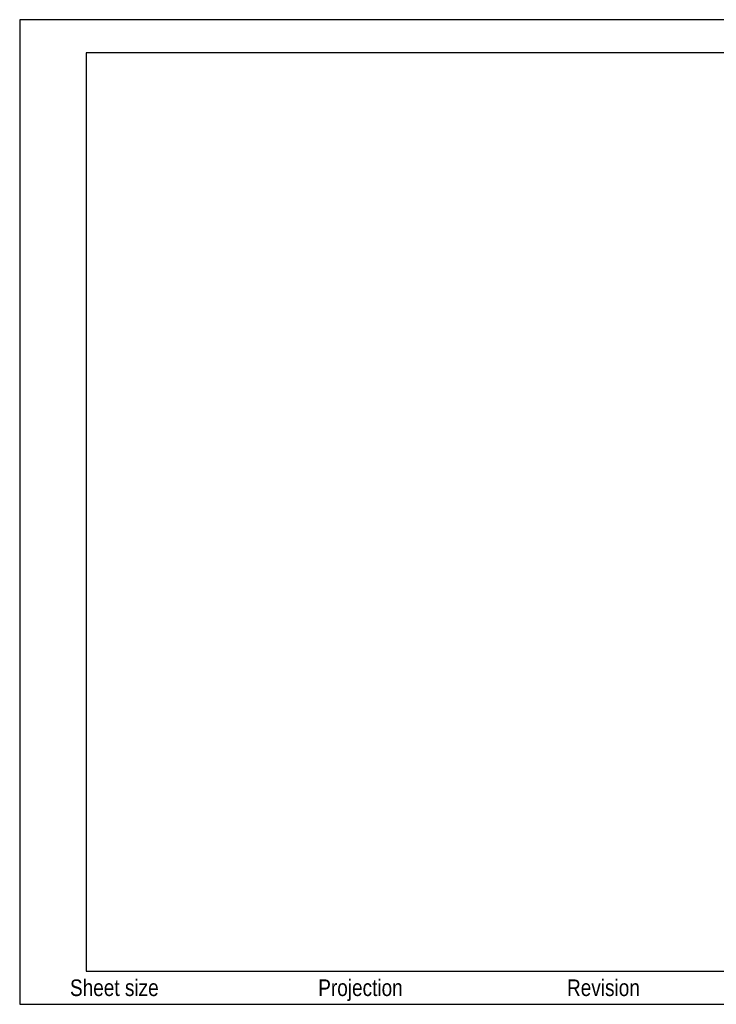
# Paper-space layout '1-1' of a CAD drawing. Header units: millimetres. Extents: x 0 to 420, y 0 to 297.
# Tile 1 of 2: x 0 to 210, y 0 to 297. Entities that reach past the tile are written whole.
import ezdxf
from ezdxf.enums import TextEntityAlignment as Align

# ---------------------------------------------------------------- set-up
doc = ezdxf.new("R2010")
doc.units = ezdxf.units.MM
doc.layers.get('Defpoints').update_dxf_attribs({"color": 210})
doc.layers.add('2', color=2, linetype='Continuous')
doc.styles.add('Arial Narrow', font='ARIALN.TTF')

# ---------------------------------------------------------------- blocks, each defined once
blk = doc.blocks.new('*U8')
blk.add_lwpolyline([(20, 10), (410, 10), (410, 287), (20, 287)], close=True)
at = {"layer": 'Defpoints'}
blk.add_lwpolyline([(0, 0), (420, 0), (420, 297), (0, 297)], close=True, dxfattribs=at)
at = {"style": 'Arial Narrow'}
for tag, p in [('CLIENT', (369.5, 66.5)), ('DESCRIPTION_1', (317, 38.5)), ('DESCRIPTION_2', (317, 34.5))]:
    blk.add_attdef(tag, text='', height=2, dxfattribs=at).set_placement(p, align=Align.TOP_LEFT)
for tag, p in [('EQUIPMENT', (317, 42.5)), ('SITE', (317, 27.5)), ('OWNER', (317, 22.5)), ('PROJECT', (359.5, 17.5)), ('DOCUMENTNUMBER', (317, 12.5))]:
    blk.add_attdef(tag, text='', height=2, dxfattribs=at).set_placement(p, align=Align.MIDDLE_LEFT)
at = {"style": 'Arial Narrow', "flags": 8}
for tag, p in [('DRAWING_TYPE', (359.5, 22.5)), ('APPR._STATE', (317, 17.5))]:
    blk.add_attdef(tag, text='', height=2, dxfattribs=at).set_placement(p, align=Align.MIDDLE_LEFT)
at = {"style": 'Arial Narrow'}
for tag, p in [('SIZE', (409.5, 22.5)), ('SHEET', (409.5, 12.5))]:
    blk.add_attdef(tag, text='', height=2, dxfattribs=at).set_placement(p, align=Align.MIDDLE_RIGHT)
at = {"style": 'Arial Narrow', "flags": 8}
blk.add_attdef('SCALE', text='', height=2, dxfattribs=at).set_placement((409.5, 17.5), align=Align.MIDDLE_RIGHT)
at = {"layer": '2', "style": 'Arial Narrow'}
for tag, p in [('DATE_-', (318.5, 73.25)), ('DRAWN_-', (387.5, 73.25)), ('VERIFIED_-', (396.5, 73.25)), ('APPROVED_-', (405.5, 73.25))]:
    blk.add_attdef(tag, text='', height=1.5, dxfattribs=at).set_placement(p, align=Align.MIDDLE_CENTER)
blk.add_attdef('DESCRIPTION_-', text='', height=1.5, dxfattribs=at).set_placement((327, 73.25), align=Align.MIDDLE_LEFT)
at = {"layer": 'Defpoints', "style": 'Arial Narrow'}
for s, p in [('Sheet size', (15.16, 2.5)), ('Projection', (90, 2.5)), ('Revision', (165, 2.5))]:
    blk.add_text(s, height=5, dxfattribs=at).set_placement(p)

psp = doc.layouts.new('1-1')

# ---------------------------------------------------------------- block references
psp.add_blockref('*U8', (0, 0))

doc.saveas('drawing.dxf')
